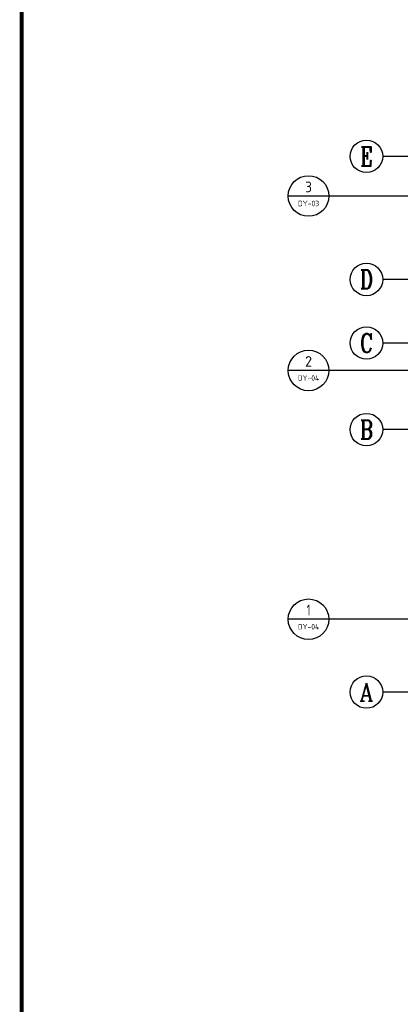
# Model space of a CAD drawing. Extents: x 1779708 to 7299578, y -1121471 to 88434.
# Tile 82 of 100: x 4301660 to 4315718, y -1072383 to -1035993. Entities that reach past the tile are written whole.
import ezdxf
from ezdxf.enums import TextEntityAlignment as Align

# ---------------------------------------------------------------- set-up
doc = ezdxf.new("R2010")
doc.units = 0
doc.header["$LTSCALE"] = 1000
doc.header["$MEASUREMENT"] = 0
doc.layers.get('0').update_dxf_attribs({"linetype": 'CONTINUOUS'})
for name, color, linetype in [('AXIS', 3, 'CONTINUOUS'), ('AXIS_TEXT', 7, 'CONTINUOUS'), ('DIM_IDEN', 3, 'CONTINUOUS'), ('PUB_TEXT', 7, 'CONTINUOUS'), ('PUB_TITLE', 4, 'CONTINUOUS'), ('修改', 6, 'CONTINUOUS'), ('室外构件', 4, 'CONTINUOUS')]:
    doc.layers.add(name, color=color, linetype=linetype)
doc.styles.add('_TCH_AXIS', font='COMPLEX', dxfattribs={"bigfont": 'GBCBIG'})
doc.styles.add('COMPLEX', font='COMPLEX')
doc.styles.get("Standard").update_dxf_attribs({"font": 'GBENOR', "bigfont": 'GBCBIG'})

# ---------------------------------------------------------------- blocks, each defined once
blk = doc.blocks.new('_AXISO')
blk.add_circle((0, 0), 0.5)
at = {"layer": 'AXIS_TEXT', "style": 'COMPLEX', "width": 1.041667}
blk.add_attdef('A', text='', height=0.56, dxfattribs=at).set_placement((-0.25, -0.28), (0.25, -0.28), align=Align.FIT)
blk = doc.blocks.new('A$C159220C3')
at = {"layer": 'AXIS'}
for p, q in [((7200, 29000), (1200, 29000)), ((7200, 24450), (1200, 24450)), ((7200, 22100), (1200, 22100)), ((7200, 18900), (1200, 18900)), ((7200, 9200), (1200, 9200))]:
    blk.add_line(p, q, dxfattribs=at)
ref = blk.add_blockref('_AXISO', (600, 29000), dxfattribs=dict(at, xscale=1200, yscale=1200, zscale=1200))
ref.add_attrib('A', 'E', dxfattribs={"layer": 'AXIS_TEXT', "height": 714.2, "style": '_TCH_AXIS', "width": 0.8125}).set_placement((378.9, 28642.9), (821.1, 28642.9), align=Align.FIT)
ref = blk.add_blockref('_AXISO', (600, 24450), dxfattribs=dict(at, xscale=1200, yscale=1200, zscale=1200))
ref.add_attrib('A', 'D', dxfattribs={"layer": 'AXIS_TEXT', "height": 698.9, "style": '_TCH_AXIS', "width": 0.823529}).set_placement((367, 24100.5), (833, 24100.5), align=Align.FIT)
ref = blk.add_blockref('_AXISO', (600, 22100), dxfattribs=dict(at, xscale=1200, yscale=1200, zscale=1200))
ref.add_attrib('A', 'C', dxfattribs={"layer": 'AXIS_TEXT', "height": 683.5, "style": '_TCH_AXIS'}).set_placement((355.9, 21758.2), (844.1, 21758.2), align=Align.FIT)
ref = blk.add_blockref('_AXISO', (600, 18900), dxfattribs=dict(at, xscale=1200, yscale=1200, zscale=1200))
ref.add_attrib('A', 'B', dxfattribs={"layer": 'AXIS_TEXT', "height": 698.9, "style": '_TCH_AXIS', "width": 0.823529}).set_placement((367, 18550.5), (833, 18550.5), align=Align.FIT)
ref = blk.add_blockref('_AXISO', (600, 9200), dxfattribs=dict(at, xscale=1200, yscale=1200, zscale=1200))
ref.add_attrib('A', 'A', dxfattribs={"layer": 'AXIS_TEXT', "height": 668.2, "style": '_TCH_AXIS', "width": 0.888889}).set_placement((345.5, 8865.9), (854.5, 8865.9), align=Align.FIT)
blk = doc.blocks.new('A$C36B43F05')
at = {"layer": 'PUB_TITLE', "const_width": 150}
blk.add_lwpolyline([(1500, 1500), (124650, 1500), (124650, 174600), (1500, 174600)], close=True, dxfattribs=at)

msp = doc.modelspace()

# ---------------------------------------------------------------- linework, layer by layer
at = {"layer": 'DIM_IDEN'}
for p, q in [((4313078.4, -1042509.5), (4311578.4, -1042509.5)), ((4315694, -1042509.5), (4313078.4, -1042509.5)), ((4332055.1, -1042509.5), (4315694, -1042509.5)), ((4313078.4, -1048957.5), (4311578.4, -1048957.5)), ((4314616.7, -1048957.5), (4313078.4, -1048957.5)), ((4323982.7, -1048957.5), (4314616.7, -1048957.5)), ((4313078.4, -1058151.6), (4311578.4, -1058151.6)), ((4314616.7, -1058151.6), (4313078.4, -1058151.6)), ((4323982.7, -1058151.6), (4314616.7, -1058151.6))]:
    msp.add_line(p, q, dxfattribs=at)
for centre in [(4312328.4, -1042509.5), (4312328.4, -1048957.5), (4312328.4, -1058151.6)]:
    msp.add_circle(centre, 750, dxfattribs=at)

# ---------------------------------------------------------------- block references
at = {"layer": '修改'}
msp.add_blockref('A$C36B43F05', (4300234.8, -1084792.1), dxfattribs=at)
at = {"layer": '室外构件'}
msp.add_blockref('A$C159220C3', (4313867.1, -1070043.3), dxfattribs=at)

# ---------------------------------------------------------------- texts
at = {"layer": 'PUB_TEXT', "color": 7}
for s, height, width, p, p2 in [('3', 392.8, 0.978638, (4312202.5, -1042370.8), (4312454.2, -1042370.8)), ('DY-03', 201.97, 1.022865, (4311937, -1042886.6), (4312719.7, -1042886.6)), ('2', 391.9, 0.995924, (4312199.1, -1048818.7), (4312457.6, -1048818.7)), ('DY-04', 201.87, 1.024656, (4311937, -1049334.5), (4312719.7, -1049334.5)), ('1', 403.5, 0.995924, (4312254.3, -1058014.5), (4312402.4, -1058014.5)), ('DY-04', 201.87, 1.024656, (4311937, -1058528.7), (4312719.7, -1058528.7))]:
    msp.add_text(s, height=height, dxfattribs=dict(at, width=width)).set_placement(p, p2, align=Align.FIT)

doc.saveas('drawing.dxf')
